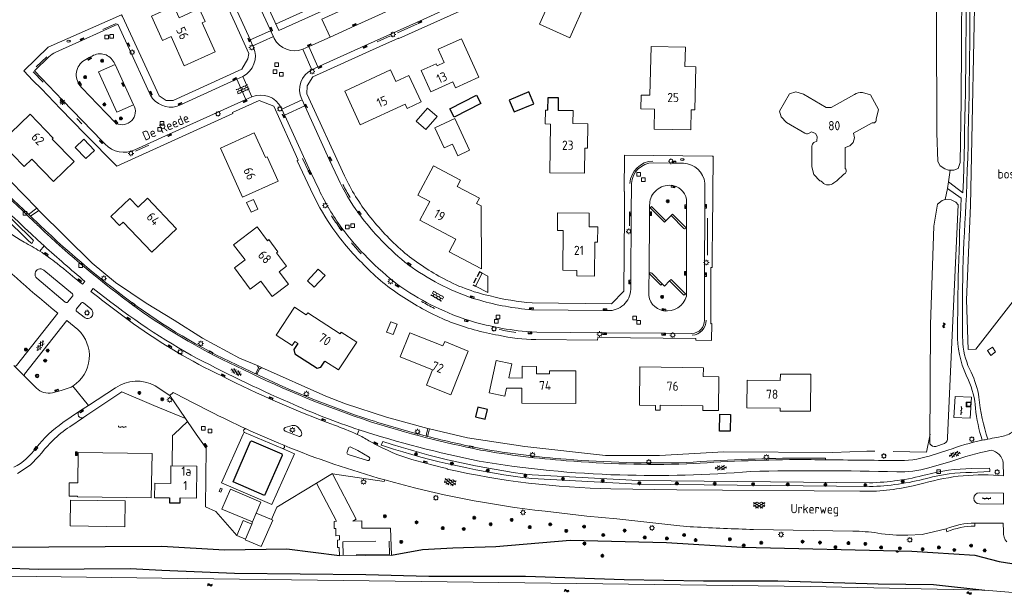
# Model space of a CAD drawing. Extents: x 168769 to 512904, y 516715 to 1559940.
# Tile 103 of 186: x 170050 to 170317, y 518956 to 519112. Entities that reach past the tile are written whole.
import ezdxf

# ---------------------------------------------------------------- set-up
doc = ezdxf.new("R2010")
doc.units = 0
doc.header["$MEASUREMENT"] = 0
doc.linetypes.add('LP', pattern=[14, 9, -5])
doc.linetypes.add('OVERBOUW', pattern=[2, 1.5, -0.5])
doc.layers.get('0').update_dxf_attribs({"linetype": 'CONTINUOUS'})
for name, color, linetype, lineweight in [('B01_HOOFDGEBOUW', 10, 'CONTINUOUS', 0), ('B02_bijgebouw', 12, 'CONTINUOUS', 0), ('B04_KUNSTWERK', 32, 'CONTINUOUS', 0), ('B16_LUIFEL', 6, 'OVERBOUW', 25), ('Q04_wegmarkering', 7, 'CONTINUOUS', 0), ('Q07_KADEMUUR', 7, 'CONTINUOUS', 0), ('Q21_LANTAARNPAAL', 7, 'CONTINUOUS', 18), ('Q23_kolk', 7, 'CONTINUOUS', 18), ('Q26_BOOM', 7, 'CONTINUOUS', 18), ('Q28_rioolput', 7, 'CONTINUOUS', 18), ('Q39_overig_puntvormig_object', 7, 'CONTINUOUS', 18), ('Q92_BRANDKRAAN', 7, 'CONTINUOUS', 0), ('Q96_STRAATKOLK', 7, 'CONTINUOUS', 0), ('Q97_TROTTOIRKOLK', 7, 'CONTINUOUS', 0), ('S01_symb_gesloten_verh', 7, 'CONTINUOUS', 0), ('S02_symb_open_verh', 7, 'CONTINUOUS', 13), ('T03_HEK', 34, 'CONTINUOUS', 0), ('T04_Haag', 72, 'CONTINUOUS', 0), ('T09_INSTEEKSLOOT', 72, 'CONTINUOUS', 0), ('T51_CULTUURSCHEIDING', 3, 'CONTINUOUS', 0), ('V00_kant_verharding', 252, 'CONTINUOUS', 0), ('V04_Kant_op_inrit', 254, 'CONTINUOUS', 13), ('V11_VERKEERSDREMPEL', 7, 'CONTINUOUS', 0)]:
    doc.layers.add(name, color=color, linetype=linetype, lineweight=lineweight)
for name, color, linetype in [('B11_dakrand_hoofdgebouw', 20, 'CONTINUOUS'), ('B14_dakrand_bijgebouw', 30, 'CONTINUOUS'), ('S04_Talud', 7, 'CONTINUOUS'), ('S05_Water', 132, 'CONTINUOUS'), ('T20_TALUD', 34, 'CONTINUOUS'), ('Z02_Huisnummer', 253, 'CONTINUOUS'), ('Z05_Cultuuraanduiding', 3, 'CONTINUOUS'), ('Z06_STRAATNAAM', 7, 'CONTINUOUS')]:
    doc.layers.add(name, color=color, linetype=linetype)
doc.styles.add('ISOCP', font='isocp.shx', dxfattribs={"height": 1.8})

# ---------------------------------------------------------------- blocks, each defined once
blk = doc.blocks.new('Q21')
at = {"color": 0}
for points in [[(-1.5, 0), (-1, 0)], [(-1.06, 1.06), (-0.71, 0.71)], [(0, 1.5), (0, 1)], [(1.06, 1.06), (0.71, 0.71)], [(1.5, 0), (1, 0)], [(-1.06, -1.06), (-0.71, -0.71)], [(0, -1.5), (0, -1)], [(1.06, -1.06), (0.71, -0.71)]]:
    blk.add_lwpolyline(points, dxfattribs=at)
blk.add_circle((0, 0), 1, dxfattribs=at)
blk = doc.blocks.new('Q26')
at = {"color": 0}
for p, q in [((-1, 0), (1, 0)), ((-0.7, 0.7), (0.7, -0.7)), ((0.7, 0.7), (-0.7, -0.7)), ((0, 1), (0, -1))]:
    blk.add_line(p, q, dxfattribs=at)
blk = doc.blocks.new('Q28')
at = {"color": 0}
blk.add_lwpolyline([(1, 1), (1, -1), (-1, -1), (-1, 1)], close=True, dxfattribs=at)
blk = doc.blocks.new('Q23')
at = {"color": 0}
blk.add_lwpolyline([(0.99, -0.5), (-0.99, -0.5), (-0.99, 0.5), (0.99, 0.5), (0.99, -0.5)], dxfattribs=at)
blk = doc.blocks.new('Q96')
for p, q in [((-1, 0.88), (1, 0.88)), ((-1, 0.75), (1, 0.75)), ((-1, 0.63), (1, 0.63)), ((-1, 0.5), (1, 0.5)), ((-1, 0.38), (1, 0.38)), ((-1, 0.25), (1, 0.25)), ((-1, 0.12), (1, 0.12))]:
    blk.add_line(p, q)
at = {"color": 0}
blk.add_lwpolyline([(1, 1), (1, 0), (-1, 0), (-1, 1), (1, 1)], dxfattribs=at)
blk = doc.blocks.new('Q39')
at = {"color": 0}
blk.add_lwpolyline([(-0.8, -0.6), (0.8, -0.6), (0, 1)], close=True, dxfattribs=at)
blk.add_circle((0, 0), 1, dxfattribs=at)
blk = doc.blocks.new('S026')
for p, q in [((0, 0), (4.4, 0)), ((0.2, 0.5), (0.2, 0)), ((1.2, 0), (1.2, -0.5)), ((2.2, 0.5), (2.2, 0)), ((3.2, 0), (3.2, -0.5)), ((4.2, 0.5), (4.2, 0))]:
    blk.add_line(p, q)
blk = doc.blocks.new('S016')
at = {"color": 0, "linetype": 'Continuous'}
for points in [[(0.01, -0.38), (2.65, 1.15)], [(2.65, -1.15), (0.01, 0.38)], [(5.07, -1.15), (1.09, 1.15)], [(1.09, -1.15), (5.07, 1.15)], [(6.16, -0.38), (3.51, 1.15)], [(3.51, -1.15), (6.16, 0.37)]]:
    blk.add_lwpolyline(points, dxfattribs=at)
blk = doc.blocks.new('S05')
at = {"color": 0}
for p, q in [((0.08, 0.3), (0.38, 0.59)), ((0.11, -0.19), (0.41, 0.09)), ((0.38, 0.59), (0.68, 0.71)), ((0.41, 0.09), (0.71, 0.21)), ((0.68, 0.71), (1.01, 0.62)), ((0.71, 0.21), (1.02, 0.12)), ((1.01, 0.62), (1.33, 0.37)), ((1.02, 0.12), (1.36, -0.12)), ((1.33, 0.37), (1.66, 0.13)), ((1.66, 0.13), (1.97, 0.04)), ((1.97, 0.04), (2.28, 0.16)), ((2.28, 0.16), (2.58, 0.44)), ((1.36, -0.12), (1.68, -0.37)), ((1.68, -0.37), (2, -0.46)), ((2, -0.46), (2.31, -0.33)), ((2.31, -0.33), (2.61, -0.05))]:
    blk.add_line(p, q, dxfattribs=at)
blk = doc.blocks.new('S024')
at = {"color": 0}
for p, q in [((0, 1.2), (6.7, 1.2)), ((0, 0), (6.7, 0)), ((0.2, 1.2), (0.2, 0)), ((1.25, 1.5), (1.25, 1.2)), ((1.25, 0), (1.25, -1.2)), ((2.3, 1.2), (2.3, 0)), ((3.35, 1.5), (3.35, 1.2)), ((3.35, 0), (3.35, -1.2)), ((4.4, 1.2), (4.4, 0)), ((5.45, 1.5), (5.45, 1.2)), ((5.45, 0), (5.45, -1.2)), ((6.5, 1.2), (6.5, 0)), ((0, -1.2), (6.7, -1.2)), ((0.2, -1.2), (0.2, -1.5)), ((2.3, -1.2), (2.3, -1.5)), ((4.4, -1.2), (4.4, -1.5)), ((6.5, -1.2), (6.5, -1.5))]:
    blk.add_line(p, q, dxfattribs=at)
blk = doc.blocks.new('S014')
at = {"color": 0}
for p, q in [((0, -0.75), (4.2, 1.67)), ((0, 0.65), (1.78, 1.67)), ((5.07, -1.52), (0, 1.4)), ((2.64, -1.52), (0, 0)), ((1.08, -1.52), (6.15, 1.4)), ((6.15, -0.75), (1.95, 1.67)), ((3.51, -1.52), (6.15, 0)), ((6.15, 0.65), (4.37, 1.67))]:
    blk.add_line(p, q, dxfattribs=at)
blk = doc.blocks.new('S04')
at = {"color": 0}
for p, q in [((0, 0.5), (0.5, 0.5)), ((0, 0.25), (1, 0.25)), ((0, 0), (0.5, 0)), ((0, -0.25), (1, -0.25)), ((0, -0.5), (0.5, -0.5))]:
    blk.add_line(p, q, dxfattribs=at)
blk = doc.blocks.new('Q97')
blk.add_hatch(color=256).paths.add_polyline_path([(-1, 1), (-1, 0), (1, 1)])
blk.add_line((1, 1), (-1, 0))
at = {"color": 0}
for points in [[(-1, 0), (-1, 1), (1, 1), (1, 0), (-1, 0)], [(0, 0.8), (0, 1)]]:
    blk.add_lwpolyline(points, dxfattribs=at)
blk = doc.blocks.new('Q92')
at = {"color": 0}
blk.add_ellipse((0, 0), major_axis=(-0.991, 0), ratio=0.499983, start_param=1.570796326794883, end_param=7.853981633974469, dxfattribs=at)

msp = doc.modelspace()

# ---------------------------------------------------------------- linework, layer by layer
at = {"layer": 'B01_HOOFDGEBOUW'}
for points in [[(170195.79, 519121.42), (170198.71, 519120.13), (170199.98, 519122.98), (170206.47, 519120.09), (170205.12, 519117.05), (170204.01, 519117.54), (170199.57, 519107.56), (170191.27, 519111.25), (170195.79, 519121.42)], [(170099.73, 519111.62), (170100.52, 519111.98), (170098.93, 519115.49), (170093.46, 519113.02), (170092.05, 519116.16), (170085.99, 519113.42), (170088.96, 519106.84), (170091.29, 519107.9), (170094.86, 519100), (170103.26, 519103.79), (170099.73, 519111.62)], [(170161.83, 519092.9), (170167.82, 519095.63), (170168.54, 519094.03), (170174.85, 519096.89), (170170.11, 519107.33), (170163.81, 519104.47), (170165.47, 519100.82), (170163.5, 519099.93), (170163.25, 519100.48), (170159.22, 519098.65), (170161.83, 519092.9)], [(170233.52, 519087.97), (170232.51, 519087.99), (170232.39, 519082.54), (170222.42, 519082.76), (170222.54, 519088.19), (170218.85, 519088.27), (170218.93, 519092), (170221.28, 519091.95), (170221.58, 519105.2), (170230.9, 519104.99), (170230.78, 519099.76), (170233.78, 519099.7), (170233.52, 519087.97)], [(170159.17, 519090.17), (170155.37, 519088.4), (170154.82, 519089.58), (170142.66, 519083.92), (170138.42, 519093.05), (170150.88, 519098.84), (170152.35, 519095.66), (170155.85, 519097.29), (170159.17, 519090.17)], [(170059.05, 519080.06), (170059.32, 519080.32), (170053.04, 519086.83), (170045.09, 519079.14), (170051.42, 519072.59), (170053.49, 519074.58), (170059.34, 519068.52), (170064.95, 519073.94), (170059.05, 519080.06)], [(170196.33, 519087.85), (170200.41, 519087.79), (170200.36, 519084.29), (170204.45, 519084.24), (170204.36, 519077.63), (170203.61, 519077.64), (170203.52, 519070.79), (170194.07, 519070.92), (170194.25, 519084.15), (170192.85, 519084.17), (170192.9, 519087.9), (170193.58, 519087.89)], [(170117.4, 519075.26), (170116.92, 519075.04), (170113.89, 519081.74), (170104.7, 519077.58), (170110.72, 519064.29), (170120.39, 519068.67), (170117.4, 519075.26)], [(170084.85, 519064.04), (170082.32, 519061.63), (170080.12, 519063.93), (170074.96, 519059.01), (170077.29, 519056.57), (170078.28, 519057.52), (170086.09, 519049.34), (170092.79, 519055.73), (170084.85, 519064.04)], [(170207.09, 519052.09), (170206.37, 519052.1), (170206.28, 519042.85), (170201.43, 519042.9), (170201.44, 519044.4), (170197.65, 519044.44), (170197.75, 519055.25), (170196.15, 519055.27), (170196.19, 519060.08), (170204.83, 519059.99), (170204.79, 519056.29), (170207.13, 519056.27), (170207.09, 519052.09)], [(170133.03, 519019.82), (170136.76, 519017.39), (170141.7, 519024.96), (170137.51, 519027.69), (170137.18, 519027.19), (170128.4, 519032.92), (170128, 519032.31), (170124.78, 519034.41), (170119.85, 519026.86), (170124.2, 519024.02), (170124.92, 519025.12), (170125.71, 519024.6)], [(170167.2, 519010.66), (170160.6, 519013.3), (170162.27, 519017.46), (170153.52, 519020.96), (170156.14, 519027.49), (170165.1, 519023.91), (170165.57, 519025.08), (170171.95, 519022.53), (170167.2, 519010.66)], [(170182.39, 519012.49), (170181.89, 519010.24), (170177.63, 519011.17), (170179.56, 519019.95), (170183.81, 519019.02), (170182.99, 519015.23)], [(170186.56, 519015.12), (170186.57, 519018.38), (170190.53, 519018.36), (170190.52, 519016.32), (170194.05, 519016.31), (170194.05, 519017.18), (170201.17, 519017.15), (170201.14, 519008.28), (170186.53, 519008.33), (170186.55, 519012.41)], [(170239.89, 519006.36), (170235.65, 519006.41), (170235.67, 519007.67), (170224.06, 519007.8), (170224.05, 519006.48), (170222.82, 519006.5), (170222.84, 519007.78), (170218.44, 519007.84), (170218.56, 519018.22), (170235.79, 519018.01), (170235.76, 519015.57), (170240, 519015.52), (170239.89, 519006.36)], [(170182.99, 519015.23), (170186.56, 519015.12)], [(170264.9, 519006.19), (170256.63, 519006.23), (170256.63, 519007.03), (170247.63, 519007.08), (170247.66, 519014.59), (170256.68, 519014.55), (170256.69, 519016.26), (170264.94, 519016.22), (170264.9, 519006.19)], [(170186.55, 519012.41), (170182.39, 519012.49)], [(170065.97, 518986.7), (170066.11, 518994.96), (170086.12, 518994.67), (170085.91, 518982.67), (170065.91, 518982.96), (170065.91, 518983.1)], [(170090.85, 518982.67), (170086.82, 518982.7), (170086.86, 518986.64), (170091.21, 518986.6), (170091.25, 518991.33), (170098.27, 518991.27), (170098.2, 518982.6), (170093.78, 518982.64)], [(170065.91, 518983.1), (170063.62, 518983.14), (170063.64, 518986.7), (170065.97, 518986.7)], [(170063.92, 518975.03), (170064.02, 518982.03), (170078.82, 518981.82), (170078.72, 518974.82), (170063.92, 518975.03)]]:
    msp.add_lwpolyline(points, dxfattribs=at)
msp.add_lwpolyline([(170276.82, 519092.17, -0.175604), (170278.96, 519092.71), (170281.16, 519092.05), (170283.38, 519088.09), (170282.66, 519085.5, -0.696613), (170281.59, 519084.52), (170276.57, 519081.72), (170276.86, 519080.4), (170276.49, 519079.16), (170275.56, 519078.21), (170274.26, 519077.79), (170274.25, 519072.04, -0.672609), (170273.92, 519070.58), (170272, 519068.72), (170271.2, 519068.19, -0.416715), (170268.09, 519068.33, 0.263265), (170267.4, 519068.75), (170265.76, 519070.41), (170265.22, 519072.55), (170265.26, 519078.19, -0.265829), (170265.81, 519079.13), (170266.55, 519079.55), (170266.7, 519080.75), (170266.19, 519081.58), (170265.11, 519082.04), (170264.3, 519081.63, -0.310025), (170263.3, 519081.68), (170258.37, 519084.54), (170256.87, 519086.12), (170256.45, 519087.63), (170259.16, 519092.37), (170260.88, 519092.86), (170262.98, 519092.23), (170269.15, 519088.64), (170270.49, 519088.63), (170276.82, 519092.17)], format="xyb", dxfattribs=at)
for points in [[(170161.52, 519063.15), (170158.83, 519058.1), (170168.58, 519052.91), (170166.75, 519049.47), (170175.53, 519044.86), (170175.44, 519061.97), (170174.24, 519062.6), (170174.98, 519064), (170168.98, 519067.2), (170169.87, 519068.88), (170162.52, 519072.79), (170158.3, 519064.86)], [(170123.16, 519040.67), (170118.77, 519037.36), (170115.65, 519041.48), (170112.79, 519039.34), (170108.49, 519045.1), (170111.37, 519047.26), (170108.28, 519051.37), (170114.66, 519056.21), (170117.43, 519052.48), (170117.84, 519052.77), (170120.26, 519049.5), (170119.91, 519049.21), (170122.63, 519045.56), (170120.64, 519044.04)]]:
    msp.add_lwpolyline(points, close=True, dxfattribs=at)
at = {"layer": 'B02_bijgebouw'}
for points in [[(170163.57, 519086.18), (170160.44, 519082.67), (170157.84, 519084.95), (170160.93, 519088.46), (170163.57, 519086.18)], [(170168.3, 519085.64), (170172.34, 519077.04), (170169.17, 519075.55), (170167.68, 519078.72), (170165.42, 519077.66), (170162.87, 519083.09), (170168.3, 519085.64)], [(170111.78, 519062.87), (170113.67, 519063.68), (170114.86, 519061.03), (170113, 519060.19), (170111.78, 519062.87)], [(170152.7, 519029.82), (170151.62, 519027.04), (170149.77, 519027.66), (170150.93, 519030.41), (170152.7, 519029.82)], [(170114.43, 518978.53), (170115.62, 518981.48), (170107.4, 518984.98), (170105.09, 518979.55), (170113.43, 518976.12)], [(170109.12, 518972.45), (170110.83, 518976.54), (170113.2, 518975.56)], [(170111.51, 518971.43), (170111.43, 518971.24), (170115.78, 518969.43), (170118.87, 518976.63), (170118.54, 518976.77)], [(170113.43, 518976.12), (170114.43, 518978.53)], [(170118.54, 518976.77), (170114.43, 518978.53)], [(170113.2, 518975.56), (170111.51, 518971.43)], [(170113.43, 518976.12), (170113.2, 518975.56)], [(170111.51, 518971.43), (170109.12, 518972.45)]]:
    msp.add_lwpolyline(points, dxfattribs=at)
msp.add_lwpolyline([(170177.27, 519042.88), (170175.76, 519043.66), (170173.9, 519040.13), (170177.24, 519038.39)], close=True, dxfattribs=at)
at = {"layer": 'B04_KUNSTWERK'}
msp.add_lwpolyline([(170315.13, 519022.27), (170314.24, 519023.56), (170312.92, 519022.63), (170313.81, 519021.34), (170315.13, 519022.27)], dxfattribs=at)
at = {"layer": 'B11_dakrand_hoofdgebouw', "flags": 128}
for points in [[(170193.58, 519087.89), (170193.63, 519091.39), (170196.39, 519091.38), (170196.33, 519087.85)], [(170125.71, 519024.6), (170124.64, 519022.98), (170124.88, 519021.81), (170130.94, 519017.87), (170131.9, 519018.17), (170133.03, 519019.82)]]:
    msp.add_lwpolyline(points, dxfattribs=at)
at = {"layer": 'B11_dakrand_hoofdgebouw'}
msp.add_lwpolyline([(170090.85, 518982.67), (170090.85, 518981.3), (170093.78, 518981.28), (170093.78, 518982.64)], dxfattribs=at)
at = {"layer": 'B14_dakrand_bijgebouw'}
for points in [[(170166.96, 519088.24), (170174.17, 519092.03), (170175.36, 519089.76), (170168.14, 519085.98), (170166.96, 519088.24)], [(170188.42, 519092.87), (170183.11, 519090.64), (170184.47, 519087.43), (170189.77, 519089.66), (170188.42, 519092.87)], [(170067.64, 519080.08), (170070.54, 519077.01), (170068.15, 519074.76), (170065.25, 519077.83), (170067.64, 519080.08)], [(170133.09, 519043.01), (170130.16, 519039.86), (170128.29, 519041.6), (170131.22, 519044.75), (170133.09, 519043.01)], [(170174.57, 519007.27), (170173.95, 519004.63), (170176.59, 519004.01), (170177.21, 519006.65), (170174.57, 519007.27)], [(170243.17, 519005.3), (170243.05, 519000.73), (170240.17, 519000.81), (170240.29, 519005.38), (170243.17, 519005.3)], [(170108.12, 518986.98), (170112.86, 518997.98), (170113.16, 518998.13), (170121.32, 518994.58), (170121.41, 518994.16), (170116.66, 518983.26), (170108.12, 518986.98)]]:
    msp.add_lwpolyline(points, dxfattribs=at)
at = {"layer": 'B16_LUIFEL'}
msp.add_lwpolyline([(170175.76, 519043.66), (170175.05, 519044.04), (170173.18, 519040.51), (170173.9, 519040.13)], dxfattribs=at)
at = {"layer": 'Q04_wegmarkering'}
for points in [[(170160.44, 519119.49), (170155.01, 519117.05), (170141.18, 519110.82), (170134.47, 519107.77)], [(170076.12, 519100.35), (170081.13, 519089.37)], [(170221.07, 519043.56), (170221.18, 519059.82)], [(170221.18, 519059.82), (170221.18, 519061.72)], [(170231.17, 519037.74), (170231.18, 519043.64), (170231.25, 519056.11)]]:
    msp.add_lwpolyline(points, dxfattribs=at)
at = {"layer": 'Q07_KADEMUUR'}
for points in [[(170088.75, 518960.88), (170000, 518962.05), (169923.1, 518962.84), (169910.02, 518962.76), (169884.72, 518963.14), (169868.1, 518963.2), (169756.38, 518961.71), (169729.95, 518961.12)], [(170088.75, 518960.88), (170264.82, 518958.57), (170312.18, 518957.61), (170319.76, 518956.99), (170332.57, 518957.02)]]:
    msp.add_lwpolyline(points, dxfattribs=at)
at = {"layer": 'T03_HEK', "linetype": 'LP'}
for points in [[(170302.34, 519068.5), (170302.75, 519071.59)], [(170301.42, 519063.66), (170302.06, 519066.69)], [(170297.33, 518999.99), (170296.33, 518995.07), (170280.21, 518995.34)], [(170137.89, 518970.77), (170150.51, 518970.91), (170150.57, 518967.25), (170137.98, 518967.19), (170137.89, 518970.77)]]:
    msp.add_lwpolyline(points, dxfattribs=at)
at = {"layer": 'T04_Haag'}
for points in [[(170054.81, 519061.29), (170033.62, 519083)], [(170114.93, 519018.54), (170109.88, 519020.55), (170099.82, 519026.03), (170092.16, 519030.95), (170084.51, 519035.52), (170076.24, 519041.09), (170069.9, 519046.39), (170055.39, 519060.69)], [(170161, 519001.51), (170149.81, 519004.61), (170138.62, 519008.16), (170133.26, 519010.31), (170115.88, 519018.09)], [(170241.37, 518995.14), (170223.84, 518994.2), (170209.18, 518994.14), (170187.34, 518996.65), (170171.79, 518998.99), (170161.47, 519001.4)]]:
    msp.add_lwpolyline(points, dxfattribs=at)
at = {"layer": 'T09_INSTEEKSLOOT'}
for points in [[(170303.76, 519071.61), (170302.35, 519071.59), (170301.34, 519071.98), (170300.09, 519072.77), (170299.4, 519073.98), (170299.18, 519081.75), (170298.92, 519173.28)], [(170305.28, 519173.78), (170305.58, 519170.18), (170306.06, 519136.82), (170305.77, 519090.35), (170305.5, 519073.68), (170304.98, 519072.07), (170303.76, 519071.61)], [(170301.42, 519063.66), (170300.62, 519063.42), (170299.35, 519062.4), (170298.32, 519056.46), (170297.49, 519029.7)], [(170304.92, 519062.19), (170304.33, 519062.98), (170303.08, 519063.55), (170301.42, 519063.66)]]:
    msp.add_lwpolyline(points, dxfattribs=at)
msp.add_lwpolyline([(170304.92, 519062.19), (170303.26, 519024.81), (170302.11, 518999.09, -0.284698), (170301.29, 518997.46), (170298.91, 518996.61, -0.273549), (170297.31, 518997.31), (170297.49, 519029.7)], format="xyb", dxfattribs=at)
at = {"layer": 'T20_TALUD'}
for points in [[(170151.13, 518967.09), (170159.51, 518968.62), (170167.79, 518969.1), (170179.43, 518969.44), (170199.64, 518971.21), (170225.75, 518970.51), (170246.36, 518969.28), (170292.34, 518968.19), (170309.49, 518967.1), (170316.13, 518965.36), (170319.49, 518964.83)], [(170088.76, 518969.42), (170042.65, 518969.21), (170020.15, 518969.57), (169992.89, 518968.85), (169962.94, 518969.26), (169880.5, 518969.58), (169864.2, 518970.02), (169812.7, 518970.43), (169768.54, 518969.93), (169737.2, 518968.79), (169729.72, 518968)], [(170137.03, 518966.92), (170122.72, 518968.7), (170105.83, 518968.49), (170088.76, 518969.42)], [(169729.89, 518962.99), (169767.29, 518963.52), (169817.87, 518964.77), (169884.48, 518965.67), (169937, 518965.09), (169975.52, 518964.91), (170035.4, 518963.99), (170055.24, 518963.3), (170080.14, 518963.51), (170088.75, 518963.03)], [(170088.75, 518963.03), (170108.49, 518962.19), (170144.2, 518961.85), (170161.24, 518961.44), (170187.54, 518961.4), (170214.32, 518960.5), (170235.82, 518960.16), (170256.05, 518960.18), (170283.23, 518959.34), (170298.26, 518959.11), (170312.18, 518957.61)]]:
    msp.add_lwpolyline(points, dxfattribs=at)
at = {"layer": 'T51_CULTUURSCHEIDING'}
for points in [[(170308.32, 519062.04), (170309.69, 519129.26), (170308.12, 519177.22), (170306.46, 519184.35), (170305.24, 519196.54), (170305.86, 519204.21), (170306.65, 519217.92), (170306.21, 519262.9), (170306.67, 519266.96)], [(170146.21, 519123.36), (170119.67, 519111.28)], [(170308.32, 519062.04), (170307.25, 519036.39), (170307.68, 519022.97), (170309.8, 519023.04), (170324.32, 519041.81)], [(170241.37, 518995.14), (170270.98, 518994.99), (170280.21, 518995.34)]]:
    msp.add_lwpolyline(points, dxfattribs=at)
msp.add_lwpolyline([(169936.92, 519171.51), (169937.54, 519172.26), (170002.78, 519104.21), (170026.73, 519079.26), (170053.96, 519052.55), (170053.51, 519051.72), (170052.72, 519052.36), (170026.01, 519078.56), (170002.06, 519103.52)], close=True, dxfattribs=at)
msp.add_lwpolyline([(170313.56, 518989.78), (170308.62, 518989.59, 0.066001), (170296.48, 518987.96, -0.057868), (170280.88, 518985.74), (170218.03, 518986.34), (170189.24, 518987.88, -0.047474), (170149.27, 518996.66), (170148.32, 518996.97), (170148.81, 518997.97, 0.048444), (170189.33, 518988.88), (170218.06, 518987.34), (170280.87, 518986.74, 0.057787), (170296.22, 518988.93, -0.065884), (170308.6, 518990.59), (170313.5, 518990.77), (170313.53, 518990.27), (170313.56, 518989.78)], format="xyb", close=True, dxfattribs=at)
at = {"layer": 'V00_kant_verharding'}
for points in [[(170168.13, 519131.07), (170145.72, 519120.96), (170120.5, 519109.57), (170113.93, 519123.91), (170096.8, 519161.35), (170082.89, 519191.75), (170079.8, 519198.59)], [(170069.82, 519196.12), (170091.17, 519149.46), (170091.22, 519149.48), (170100.09, 519130.1), (170102.32, 519125.22), (170102.57, 519124.68), (170102.64, 519124.71), (170108.57, 519111.73), (170112.42, 519103.3), (170112.11, 519101.85), (170110.49, 519099.02), (170091.89, 519090.54), (170089.92, 519090.54), (170088.04, 519091.79), (170078.06, 519113.34), (170077.85, 519113.8), (170057.93, 519105.02), (170051.3, 519098.63), (170053.8, 519095.96), (170056.1, 519093.67), (170056.15, 519093.7), (170061.31, 519088.32), (170067.89, 519081.46)], [(170119.28, 519107.4), (170119.06, 519107.89), (170118.29, 519109.5), (170118.17, 519109.78), (170110.98, 519125.51), (170102.82, 519143.34), (170095, 519160.49), (170087.15, 519177.64), (170079.79, 519193.73)], [(170074.28, 519191.22), (170081.45, 519175.55), (170089.13, 519158.78), (170097, 519141.52), (170105.31, 519123.37), (170112.76, 519107.1), (170112.8, 519107.02), (170113.51, 519105.37), (170113.67, 519105.04)], [(170167.63, 519122.76), (170166.71, 519122.32), (170160.44, 519119.49), (170158.19, 519124.4), (170132.23, 519112.65), (170134.47, 519107.77), (170128.95, 519105.3), (170128.69, 519105.18), (170127.05, 519104.46)], [(170138.39, 519070.08), (170128.15, 519092.36), (170128.28, 519094.51), (170129.8, 519096.99), (170147.94, 519105.21), (170153.07, 519107.51), (170153.13, 519107.37), (170183.64, 519121.1)], [(170129.54, 519098.91), (170131.15, 519099.66), (170131.59, 519099.86), (170143.83, 519105.4), (170158.73, 519112.1), (170169.89, 519117.11), (170180.99, 519122.12)], [(170085.69, 519092.03), (170085.54, 519092.39), (170079.47, 519105.53), (170076.85, 519111.23), (170067.25, 519106.93), (170060.03, 519103.71)], [(170058.1, 519102.37), (170054.21, 519098.63), (170061.86, 519090.64)], [(170069.87, 519102.62), (170069.05, 519102.18), (170068.11, 519101.67)], [(170081.13, 519089.37), (170076.58, 519087.42), (170071.59, 519098.3), (170076.12, 519100.35), (170075.81, 519100.89)], [(170110.75, 519097.07), (170109.13, 519096.34), (170108.71, 519096.14), (170093.85, 519089.38), (170092.91, 519088.97)], [(170067.13, 519093.9), (170071.3, 519089.57)], [(170113.25, 519091.52), (170111.61, 519090.82), (170111.25, 519090.65), (170090.78, 519081.39), (170081.46, 519077.16)], [(170073.39, 519078.69), (170072.59, 519079.54), (170061.86, 519090.64)], [(170071.3, 519089.57), (170076.16, 519084.5), (170076.37, 519084.32)], [(170125.83, 519074.33), (170119.17, 519089.01), (170115.2, 519090.58), (170107.95, 519087.29)], [(170131.46, 519066.26), (170129.18, 519071.14), (170122.14, 519086.5), (170122.08, 519086.58), (170121.33, 519088.2), (170121.15, 519088.57)], [(170136.63, 519069.4), (170134.25, 519074.56), (170127.67, 519088.88), (170127.57, 519089.09), (170126.87, 519090.72), (170126.77, 519090.95)], [(170108.07, 519087.02), (170076.54, 519072.72), (170067.89, 519081.46)], [(170107.95, 519087.29), (170108.07, 519087.02)], [(170189.29, 519035.61), (170210.84, 519035.37), (170214.19, 519038.77), (170214.35, 519059.69), (170214.4, 519065.88), (170214.31, 519065.88), (170214.42, 519075.69), (170238.19, 519075.45), (170238.49, 519075.45), (170238.26, 519055.1), (170238.2, 519049.46), (170238.15, 519045.21), (170237.83, 519045.21), (170237.8, 519029.95), (170238.07, 519029.97), (170238, 519025.42), (170233.79, 519025.46), (170233.78, 519025.95), (170207.13, 519026.24), (170207.09, 519025.52), (170190.35, 519025.64)], [(170125.83, 519074.33), (170125.55, 519074.2)], [(170129.87, 519064.91), (170125.55, 519074.2)], [(170222.16, 519073.63), (170227.85, 519073.56), (170230.42, 519073.54)], [(170216.07, 519039.27), (170216.07, 519041.28), (170216.23, 519059.77), (170216.28, 519068)], [(170236.23, 519068.09), (170236.17, 519061.85), (170236.12, 519043.27), (170236.07, 519030.91)], [(170221.22, 519063.01), (170221.18, 519061.72)], [(170221.31, 519061.4), (170221.73, 519061.81), (170225.63, 519057.92)], [(170231.2, 519055.92), (170231.25, 519056.11), (170231.24, 519061.69), (170231.25, 519062.9)], [(170052.59, 519059.62), (170054.81, 519061.29), (170055.39, 519060.69), (170053.09, 519059.14)], [(170221.31, 519061.4), (170225.27, 519057.54), (170225.63, 519057.92), (170227.01, 519059.3), (170230.48, 519055.8)], [(170227.01, 519059.3), (170227.39, 519059.71), (170231.2, 519055.92)], [(170056.82, 519051.08), (170055.66, 519049.62)], [(170221.07, 519043.56), (170221.04, 519043.35), (170220.99, 519040.74), (170221.01, 519038.5)], [(170224.58, 519040.81), (170224.21, 519040.41), (170221.07, 519043.56)], [(170231.04, 519037.93), (170230.91, 519038.06), (170227.01, 519041.95), (170226.62, 519041.57), (170225.23, 519040.16), (170224.58, 519040.81), (170221.79, 519043.64)], [(170230.91, 519038.06), (170230.52, 519037.65), (170226.62, 519041.57)], [(170175.08, 519036.3), (170172.96, 519036.91)], [(170189.11, 519033.75), (170209.06, 519033.52), (170209.83, 519033.51)], [(170232.7, 519027.25), (170225.05, 519027.37), (170209, 519027.48), (170190.59, 519027.69), (170188.77, 519027.7)], [(170048.62, 519018.57), (170051.58, 519015.61)], [(170115.88, 519018.09), (170114.93, 519018.54), (170114.77, 519018.22), (170115.07, 519018.05), (170114.31, 519016.54), (170114.67, 519016.37), (170115.39, 519017.86), (170115.69, 519017.72), (170115.88, 519018.09)], [(170068.83, 519007.74), (170064.62, 519013.03)], [(170068.42, 519005.1), (170077.91, 519011.47)], [(170077.91, 519011.47), (170086.65, 519007.72), (170095.21, 519004.17)], [(170090.92, 519010.46), (170095.21, 519004.17)], [(170308.38, 519007.37), (170308.4, 519008.63), (170307.14, 519008.64), (170307.12, 519007.39), (170308.38, 519007.37)], [(170061.87, 519003.08), (170066.47, 519006.18)], [(170066.47, 519006.18), (170068.83, 519007.74)], [(170068.42, 519005.1), (170067.55, 519004.49)], [(170095.77, 519003.37), (170092.12, 519000), (170091.7, 518999.62), (170091.57, 518991.33)], [(170095.21, 519004.17), (170095.77, 519003.37)], [(170109.12, 518972.45), (170103.46, 518978.95), (170100.67, 518980.21), (170100.82, 518996.14), (170098.12, 519000), (170095.77, 519003.37)], [(170121.54, 518996.06), (170124.84, 518994.62), (170118.67, 518980.87), (170104.95, 518986.72), (170110.87, 519000), (170111.11, 519000.54)], [(170111.22, 519000.44), (170121.54, 518996.06)], [(170141.83, 518999.91), (170142.36, 519001.13)], [(170161.47, 519001.4), (170161, 519001.51), (170160.67, 519000), (170160.55, 518999.43)], [(170160.87, 518999.35), (170161.06, 519000), (170161.47, 519001.4)], [(170297.05, 518993.97), (170302.17, 518995.61)], [(170302.96, 518992.55), (170297, 518990.8)], [(170231.2, 518991.85), (170231.2, 518991.86)], [(170317.24, 518988.66), (170317.22, 518992.15)], [(170130.75, 518986.68), (170135.07, 518989.28)], [(170135.07, 518989.28), (170135.13, 518989.17)], [(170149.29, 518987.56), (170149.13, 518987.09), (170135.13, 518989.17)], [(170135.13, 518989.17), (170141.52, 518976.89), (170140.64, 518976.36), (170143.1, 518976.44), (170143.11, 518974.45), (170150.85, 518974.47)], [(170130.75, 518986.68), (170119.96, 518980.15), (170118.54, 518976.77)], [(170136.22, 518976.32), (170130.75, 518986.68)], [(170210.68, 518985.11), (170228.58, 518984.88), (170278.23, 518984.47)], [(170292.74, 518985.97), (170295.64, 518986.63)], [(170310.72, 518984.02), (170317.23, 518983.96)], [(170317.25, 518980.96), (170317.23, 518983.96)], [(170229.43, 518975.06), (170212.26, 518976.95), (170204.12, 518977.65), (170192.82, 518979.04)], [(170317.25, 518980.96), (170310.73, 518981.02)], [(170136.02, 518974.33), (170135.52, 518974.36), (170135.53, 518976.29), (170136.22, 518976.32)], [(170136.03, 518972.39), (170136.02, 518974.33)], [(170150.85, 518974.47), (170151.13, 518967.09)], [(170276.35, 518973.6), (170249.42, 518974.09)], [(170301.69, 518974.22), (170295.21, 518972.72), (170291.31, 518972.54)], [(170301.92, 518973.46), (170301.69, 518974.22)], [(170317.22, 518975.81), (170309.51, 518975.79)], [(170309.51, 518975.79), (170309.51, 518975)], [(170317.26, 518973.5), (170317.22, 518975.81)], [(170137.03, 518966.92), (170136.88, 518969.23), (170136.51, 518969.21), (170136.47, 518971.19), (170137.01, 518971.23), (170137.01, 518972.4), (170136.03, 518972.39)], [(170151.13, 518967.09), (170137.03, 518966.92)]]:
    msp.add_lwpolyline(points, dxfattribs=at)
for points in [[(169936.76, 519179.74), (169937.34, 519179.14), (169937.97, 519178.34), (169957.23, 519158.55), (169968.21, 519146.98), (169968.53, 519146.64), (169977.17, 519137.53), (170003.81, 519109.7), (170020.31, 519092.5), (170020.98, 519091.8), (170031.6, 519080.68, 0.011056), (170052.54, 519059.66), (170053.02, 519059.2), (170055.67, 519056.71)], [(170306.28, 519173.86, -0.016102), (170306.26, 519065.51)], [(170307.28, 519173.95, -0.01622), (170307.24, 519064.77)], [(169922.87, 519165.41), (169934.33, 519157.26, -0.022846), (169935.83, 519156.1), (169939.68, 519152.19), (169957.84, 519134.05), (169984.17, 519107.09, 0.003814), (170038.85, 519051.9), (170038.92, 519051.94), (170040.95, 519049.97, 0.015936), (170060.56, 519032.77), (170049.36, 519018.61, -0.447854), (170048.62, 519018.57)], [(170127.05, 519104.46, -0.384135), (170119.28, 519107.4)], [(170113.67, 519105.04, -0.396729), (170110.75, 519097.07)], [(170060.03, 519103.71, 0.085622), (170058.1, 519102.37)], [(170075.81, 519100.89, 0.43378), (170069.87, 519102.62)], [(170068.11, 519101.67, 0.449916), (170066.3, 519094.97)], [(170126.77, 519090.95, -0.411876), (170129.54, 519098.91)], [(170066.3, 519094.97, 0.041665), (170067.13, 519093.9)], [(170092.91, 519088.97, -0.349085), (170085.69, 519092.03)], [(170121.15, 519088.57, 0.401983), (170113.25, 519091.52)], [(170076.37, 519084.32, 0.731743), (170081.13, 519089.37)], [(170029.21, 519078.13, 0.015806), (170056.82, 519051.08)], [(170052.26, 519059.37, -0.011056), (170031.31, 519080.4)], [(170081.46, 519077.16, -0.323675), (170073.39, 519078.69)], [(170216.28, 519068, -0.395432), (170222.16, 519073.63)], [(170230.42, 519073.54, -0.359616), (170236.23, 519068.09)], [(170055.66, 519049.62, 0.028311), (170051.41, 519052.05, -0.054451), (170043.52, 519057.82, -0.024519), (170028.48, 519072.15)], [(170144.99, 519059.31, -0.05592), (170138.39, 519070.08)], [(170142.22, 519059.84, -0.043321), (170136.63, 519069.4)], [(170227.61, 519067.42, 0.419894), (170221.22, 519063.01)], [(170231.25, 519062.9, 0.362915), (170227.61, 519067.42)], [(170311.52, 518998.3, -0.052402), (170309.67, 519006.99, 0.089588), (170307.77, 519014.6, -0.108621), (170304.79, 519025.94, -0.011588), (170305.78, 519064.05), (170302.06, 519066.69), (170302.34, 519068.5), (170306.26, 519065.51)], [(170135.23, 519055.79, -0.040247), (170129.87, 519064.91)], [(170137.61, 519055.93, -0.04388), (170131.46, 519066.26)], [(170307.24, 519064.77, 0.023235), (170306.23, 519024.56, 0.09591), (170308.47, 519016.75, -0.077088), (170310.6, 519009.97, 0.052041), (170312.99, 518998.6)], [(170052.75, 519058.91, -0.000251), (170052.26, 519059.37, -0.000251)], [(170155.74, 519045.89, -0.063804), (170142.22, 519059.84)], [(170154.17, 519049.65, -0.045051), (170144.99, 519059.31)], [(170221.18, 519061.72, 0.25824), (170221.31, 519061.4)], [(170055.37, 519056.41, -0.001347), (170052.75, 519058.91, -0.001347)], [(170160.55, 518999.43, -0.014291), (170145.55, 519003.74, -0.035882), (170111.02, 519017.88, -0.049035), (170082.06, 519034.64, -0.033719), (170055.67, 519056.71)], [(170175.31, 518995.65, -0.027117), (170145.44, 519003.34, -0.034725), (170110.88, 519017.5, -0.048397), (170081.8, 519034.33, -0.032588), (170055.37, 519056.41)], [(170144.27, 519045.31, -0.048399), (170135.23, 519055.79)], [(170152.84, 519040.54, -0.067359), (170137.61, 519055.93)], [(170230.48, 519055.8, 0.500569), (170231.2, 519055.92)], [(170056.82, 519051.08, 0.00841), (170067.88, 519041.45), (170067.21, 519040.65, 0.006708), (170060.33, 519046.28, 0.032058), (170055.66, 519049.62)], [(170164.69, 519042.52, -0.054098), (170154.17, 519049.65)], [(170172.96, 519036.91, -0.073616), (170155.74, 519045.89)], [(170155.21, 519036.58, -0.062703), (170144.27, 519045.31)], [(170221.79, 519043.64, 0.556433), (170221.07, 519043.56)], [(170171.52, 519031.03, -0.073919), (170152.84, 519040.54)], [(170177.87, 519037.5, -0.075061), (170164.69, 519042.52)], [(170141.83, 518999.91, 0.014041), (170135.65, 519002.38, -0.028931), (170105.06, 519015.78, -0.044967), (170081.13, 519029.92, -0.011375), (170069.52, 519038.71), (170070.18, 519039.54, 0.04299), (170096.77, 519021.41, 0.019744), (170123.42, 519008.51, 0.024114), (170142.36, 519001.13)], [(170209.83, 519033.51, 0.420195), (170216.07, 519039.27)], [(170221.01, 519038.5, 0.396238), (170225.01, 519033.48)], [(170231.19, 519037.45, 0.273091), (170231.04, 519037.93)], [(170167.18, 519030.37, -0.044758), (170155.21, 519036.58)], [(170175.08, 519036.3, 0.049849), (170189.11, 519033.75)], [(170177.87, 519037.5, 0.045777), (170189.29, 519035.61)], [(170225.01, 519033.48, 0.383865), (170231.19, 519037.45)], [(170064.62, 519013.03, 0.489946), (170066.01, 519028.34), (170062.95, 519030.83), (170051.54, 519016.27, 0.379242), (170051.58, 519015.61)], [(170180.19, 519026.79, -0.043566), (170167.18, 519030.37)], [(170188.77, 519027.7, -0.055134), (170171.52, 519031.03)], [(170236.07, 519030.91, -0.399149), (170232.7, 519027.25)], [(170190.35, 519025.64, -0.056626), (170180.19, 519026.79)], [(170312.99, 518998.6, -0.008854), (170315.47, 518999.03), (170317.17, 518999.41, 0.136621), (170320.16, 519000.97, -0.142616), (170327.41, 519005.54, 0.278063), (170328.51, 519007.24, -0.15725), (170331.53, 519016.18, 0.156941), (170333.52, 519021.88)], [(170051.58, 519015.61), (170054.72, 519012.47, 0.253407), (170059.08, 519011.22), (170061.47, 519011.81), (170063.39, 519012.42), (170064.2, 519012.75), (170064.62, 519013.03)], [(170068.83, 519007.74), (170076.22, 519012.56, -0.283568), (170086.95, 519013.08), (170090.92, 519010.46)], [(170090.92, 519010.46), (170091.89, 519011.3, 0.013641), (170111.67, 519001.37)], [(170067.55, 519004.49, -0.969591), (170066.47, 519006.18)], [(170061.87, 519003.08, 0.069101), (170054.68, 518996.26, -0.122078), (170048.63, 518991)], [(170049.62, 518989.25), (170053.02, 518991.55), (170055.43, 518994.02), (170056.17, 518994.92), (170056.96, 518995.9), (170059.19, 518998.26, -0.053027), (170063.78, 519001.96), (170067.55, 519004.49)], [(170111.67, 519001.37, 0.760944), (170111.11, 519000.54, 0.760944)], [(170111.11, 519000.54, 0.068795), (170111.22, 519000.44)], [(170111.67, 519001.37, 0.009708), (170121.87, 518996.96)], [(170142.36, 519001.13, 0.027623), (170174.91, 518992.64, 0.034483), (170213.1, 518988.88, 0.027486), (170248.61, 518989.81, -0.013756), (170288.28, 518989.71)], [(170210.68, 518985.11, -0.049704), (170166.25, 518990.46), (170166.26, 518990.59, -0.014999), (170155.27, 518993.51, -0.053443), (170145, 518998.19, 0.01961), (170141.83, 518999.91)], [(170160.87, 518999.35, -0.000305), (170160.55, 518999.43)], [(170175.4, 518996.06, -0.013637), (170160.87, 518999.35)], [(170302.17, 518995.61, -0.034272), (170311.52, 518998.3, -0.034272)], [(170311.52, 518998.3, -0.005294), (170312.99, 518998.6)], [(170121.54, 518996.06, 0.804851), (170121.87, 518996.96)], [(170121.87, 518996.96, 0.030305), (170149.29, 518987.56)], [(170268.99, 518993, 0.000358), (170261.05, 518993.07, 0.01394), (170231.2, 518991.86, -0.027238), (170198.56, 518992.76, -0.02473), (170175.31, 518995.65)], [(170268.99, 518993), (170268.99, 518993.4, 0.000358), (170261.05, 518993.47, 0.013938), (170231.18, 518992.26, -0.027232), (170198.59, 518993.15, -0.025747), (170175.4, 518996.06)], [(170313.9, 518995.57, 0.033207), (170302.96, 518992.55)], [(170317.22, 518992.15, 0.337186), (170313.9, 518995.57)], [(170288.11, 518992.79, 0.000861), (170268.99, 518993, 0.000861)], [(170288.11, 518992.79, 0.079487), (170297.05, 518993.97)], [(170297, 518990.8, -0.07835), (170288.28, 518989.71)], [(170149.29, 518987.56, 0.04145), (170192.82, 518979.04)], [(170295.64, 518986.63, -0.093454), (170317.24, 518988.66)], [(170278.23, 518984.47, 0.068511), (170292.74, 518985.97)], [(170310.73, 518981.02, -0.99767), (170310.72, 518984.02)], [(170233.15, 518974.78, -0.022867), (170229.43, 518975.06)], [(170249.42, 518974.09, -0.007988), (170233.15, 518974.78)], [(170283.14, 518973.09, 0.040806), (170276.35, 518973.6)], [(170309.51, 518975.79, 0.099963), (170301.69, 518974.22)], [(170309.51, 518975, 0.098323), (170301.92, 518973.46)], [(170291.31, 518972.54, -0.052086), (170283.14, 518973.09)], [(170318.21, 518970.71, -0.226775), (170317.26, 518973.5)]]:
    msp.add_lwpolyline(points, format="xyb", dxfattribs=at)
for points in [[(170064.53, 519037.38), (170063.28, 519035.88, -0.439495), (170062.57, 519035.8), (170054.86, 519042.3, -1.010387), (170056.73, 519044.48), (170064.53, 519038.08, -0.383739)], [(170067.67, 519031.73), (170065.67, 519033.29, -0.395934), (170065.58, 519033.99), (170066.86, 519035.52, -0.39393), (170067.55, 519035.6), (170069.51, 519033.97, -1.04269)], [(170122.24, 519000.81, -0.671715), (170122.27, 519001.74), (170124.2, 519002.29, -0.266741), (170125.64, 519001.92), (170126.37, 519001.13, -0.279018), (170126.66, 518999.64, -0.348533), (170126.05, 518999.33)], [(170139.37, 518994.45, -0.357275), (170139.05, 518995.06), (170139.44, 518996.17, -0.408324), (170140.05, 518996.45), (170141.97, 518995.5), (170145.04, 518993.73, -0.788189), (170144.62, 518992.79)]]:
    msp.add_lwpolyline(points, format="xyb", close=True, dxfattribs=at)
msp.add_lwpolyline([(170304.12, 519010.16), (170303.77, 519004.52), (170308.25, 519004.34), (170308.59, 519009.99)], close=True, dxfattribs=at)
msp.add_lwpolyline([(170304.12, 519010.16), (170303.77, 519004.52), (170308.25, 519004.34), (170308.59, 519009.99)], close=True, dxfattribs=at)
at = {"layer": 'V04_Kant_op_inrit'}
for points in [[(170072.79, 519109.86), (170076.41, 519111.49)], [(170152.74, 519108.91), (170158.21, 519111.37)], [(170147.25, 519106.45), (170150.9, 519108.09)], [(170054.7, 519099.7), (170057.56, 519102.44)], [(170056.56, 519095.55), (170053.87, 519098.31)], [(170065.67, 519085.65), (170067.09, 519084.19)], [(170081.65, 519076.75), (170085.29, 519078.41)], [(170126.99, 519074.81), (170128.66, 519071.18)], [(170215.76, 519059.54), (170215.75, 519056.53)], [(170236.88, 519048.53), (170236.92, 519058.61)]]:
    msp.add_lwpolyline(points, dxfattribs=at)
for points in [[(170222.1, 519074.12, 0.390206), (170215.84, 519068.02)], [(170137.96, 519067.73, 0.020098), (170139.88, 519064.24)], [(170134.86, 519059.2, 0.011098), (170137.11, 519055.87)], [(170140.24, 519051.92, 0.014075), (170142.89, 519048.95)], [(170159.26, 519035.97, 0.006465), (170162.81, 519034.1)], [(170232.79, 519026.81, 0.391941), (170236.52, 519030.9)], [(170180.4, 519028.37, 0.023568), (170184.86, 519027.58)]]:
    msp.add_lwpolyline(points, format="xyb", dxfattribs=at)
at = {"layer": 'V11_VERKEERSDREMPEL'}
for points in [[(170118.29, 519109.5), (170112.8, 519107.02)], [(170119.06, 519107.89), (170113.51, 519105.37)], [(170131.15, 519099.66), (170128.69, 519105.18)], [(170129.54, 519098.91), (170127.05, 519104.46)], [(170110.75, 519097.07), (170113.25, 519091.52)], [(170109.13, 519096.34), (170111.61, 519090.82)], [(170126.87, 519090.72), (170121.33, 519088.2)], [(170127.57, 519089.09), (170122.08, 519086.58)]]:
    msp.add_lwpolyline(points, dxfattribs=at)

# ---------------------------------------------------------------- block references
at = {"layer": 'Q21_LANTAARNPAAL', "xscale": 0.5, "yscale": 0.5}
for p in [(170151.53, 519108.45), (170113.19, 519104.93), (170080.74, 519103.63), (170129.6, 519098.43), (170061.81, 519090.1), (170120.82, 519088.27), (170104.04, 519086.94), (170080.4, 519076.2), (170227, 519074.04), (170133.15, 519062.03), (170215.55, 519055.02), (170236.58, 519046.56), (170073.01, 519042.26), (170150.88, 519041.43), (170068.47, 519032.92), (170178.95, 519028.57), (170207.63, 519027.13), (170227.47, 519026.86), (170099.34, 519024.54), (170093.78, 519022.34), (170128.03, 519010.93), (170090.9, 519009.28), (170124.23, 519001.08), (170158.19, 519000.63), (170308.67, 518998.57), (170189.41, 518994.32), (170220.98, 518992.39), (170252.91, 518993.71), (170284.8, 518994.03), (170315.55, 518989.67), (170143.56, 518987.01), (170163.17, 518982.69), (170186.82, 518978.71), (170221.86, 518974.5), (170256.88, 518972.69), (170291.82, 518971.25)]:
    msp.add_blockref('Q21', p, dxfattribs=at)
at = {"layer": 'Q23_kolk'}
for p, xscale, yscale, rotation in [((170081, 519035.21), 0.4999999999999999, 0.4999999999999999, 323.8193645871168), ((170102.1, 519022.11), 0.5, 0.5, 332.4279134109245), ((170054.58, 518996.05), 0.5, 0.5, 50.06902798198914), ((170172.75, 518996.46), 0.4999999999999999, 0.4999999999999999, 348.8785496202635), ((170104.76, 518984.73), 0.5, 0.5, 68.60669600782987)]:
    msp.add_blockref('Q23', p, dxfattribs=dict(at, xscale=xscale, yscale=yscale, rotation=rotation))
at = {"layer": 'Q26_BOOM', "xscale": 0.5, "yscale": 0.5}
for p in [(170072.57, 519101.34), (170067.95, 519096.91), (170073.18, 519089.48), (170077.68, 519085.69), (170226.13, 519063.21), (170224.59, 519037.23), (170051.89, 519022.92), (170057.79, 519022.65), (170057.11, 519019.92), (170082.68, 519011.16), (170088.88, 519009.43), (170157.79, 518994.55), (170167.53, 518991.99), (170177.26, 518990.07), (170187.47, 518988.68), (170197.68, 518987.8), (170208.48, 518987.26), (170218.43, 518986.64), (170228.59, 518986.58), (170238.89, 518986.47), (170289.91, 518987.09), (170249.29, 518986.36), (170258.69, 518986.33), (170268.93, 518986.23), (170279.76, 518986.14), (170149.33, 518977.67), (170157.92, 518976.02), (170173.6, 518977.25), (170183.76, 518976.68), (170165.06, 518974.45), (170170.75, 518974.21), (170178.06, 518975.49), (170188.67, 518974.72), (170194.23, 518975.47), (170198.55, 518973.69), (170203.41, 518974.85), (170214.42, 518973.78), (170153.78, 518970.7), (170208.62, 518972.57), (170219.88, 518971.92), (170225.89, 518971.64), (170230.55, 518972.58), (170233.7, 518971.2), (170242.98, 518971.42), (170251.51, 518970.46), (170262.71, 518970.78), (170267.45, 518970.53), (170203.51, 518970.24), (170246.75, 518969.77), (170271.63, 518969.26), (170275.18, 518970.38), (170279.76, 518970.17), (170284.05, 518969.21), (170289.15, 518968.97), (170295.32, 518968.72), (170299.73, 518969.2), (170303.92, 518968.52), (170308.46, 518969.69), (170312.16, 518968.39), (170208.37, 518966.95)]:
    msp.add_blockref('Q26', p, dxfattribs=at)
at = {"layer": 'Q28_rioolput', "xscale": 0.5, "yscale": 0.5}
for p in [(170073.79, 519107.78), (170075.14, 519107.97), (170119.98, 519100.24), (170119.54, 519098.38), (170121.24, 519097.64), (170088.15, 519082.74), (170088.81, 519084.37), (170218.25, 519070.47), (170219.49, 519069.06), (170051.65, 519059.92), (170139.18, 519056.19), (170140.61, 519056.58), (170066.73, 519045.75), (170179.55, 519030.61), (170180.08, 519031.73), (170217.18, 519031.52), (170218.19, 519030.3), (170100.05, 519001.57), (170101.88, 519000.83), (170299.64, 518989.8)]:
    msp.add_blockref('Q28', p, dxfattribs=at)
at = {"layer": 'Q28_rioolput', "xscale": 0.5, "yscale": 0.5, "zscale": 0.5, "rotation": 358.075006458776}
msp.add_blockref('Q28', (170307.84, 519008.03), dxfattribs=at)
at = {"layer": 'Q39_overig_puntvormig_object', "xscale": 0.5, "yscale": 0.5}
msp.add_blockref('Q39', (170054.93, 519015.79), dxfattribs=at)
at = {"layer": 'Q92_BRANDKRAAN', "xscale": 0.5, "yscale": 0.5}
for p in [(170063.47, 519106.67), (170230.07, 519074.5)]:
    msp.add_blockref('Q92', p, dxfattribs=at)
at = {"layer": 'Q96_STRAATKOLK'}
for p, xscale, yscale, rotation in [((170141.18, 519110.82), 0.5, 0.5, 24.25908445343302), ((170078.52, 519095), 0.5, 0.5, 114.8231403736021), ((170221.18, 519059.82), 0.4999999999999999, 0.4999999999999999, 269.598936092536), ((170231.18, 519043.64), 0.4999999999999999, 0.4999999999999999, 89.88540859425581), ((170065.83, 518994.64), 0.4999999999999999, 0.4999999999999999, 88.83701234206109), ((170100.39, 518996.75), 0.4999999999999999, 0.4999999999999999, 304.1558766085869)]:
    msp.add_blockref('Q96', p, dxfattribs=dict(at, xscale=xscale, yscale=yscale, rotation=rotation))
at = {"layer": 'Q97_TROTTOIRKOLK'}
for p, xscale, yscale, rotation in [((170118.17, 519109.78), 0.4999999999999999, 0.4999999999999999, 293.3340412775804), ((170158.73, 519112.1), 0.4999999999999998, 0.4999999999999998, 204.2068439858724), ((170067.25, 519106.93), 0.4999999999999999, 0.4999999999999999, 24.13112520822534), ((170112.76, 519107.1), 0.5000000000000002, 0.5000000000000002, 114.5910005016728), ((170079.47, 519105.53), 0.5, 0.5, 294.7711389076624), ((170128.95, 519105.3), 0.4999999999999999, 0.4999999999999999, 24.13112520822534), ((170143.83, 519105.4), 0.5000000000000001, 0.5000000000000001, 204.3870667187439), ((170069.05, 519102.18), 0.4999999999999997, 0.4999999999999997, 208.7430356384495), ((170131.59, 519099.86), 0.5, 0.5, 204.0265065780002), ((170108.71, 519096.14), 0.5, 0.5, 24.8992005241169), ((170066.3, 519094.97), 0.5, 0.5, 304.1512225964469), ((170085.54, 519092.39), 0.5, 0.5, 293.7704758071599), ((170061.86, 519090.64), 0.5, 0.5, 133.7035699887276), ((170093.85, 519089.38), 0.5, 0.5, 24.49132231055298), ((170111.25, 519090.65), 0.5, 0.5, 204.8472056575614), ((170127.67, 519088.88), 0.5, 0.5, 294.6430952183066), ((170122.14, 519086.5), 0.5000000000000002, 0.5000000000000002, 114.643095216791), ((170076.16, 519084.5), 0.5, 0.5, 313.7845717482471), ((170090.78, 519081.39), 0.4999999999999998, 0.4999999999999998, 204.3348742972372), ((170072.59, 519079.54), 0.5, 0.5, 133.2986453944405), ((170134.25, 519074.56), 0.5, 0.5, 294.7190938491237), ((170227.85, 519073.56), 0.5, 0.5, 359.3124836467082), ((170129.18, 519071.14), 0.5, 0.5, 114.9511516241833), ((170227.61, 519067.42), 0.4999999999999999, 0.4999999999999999, 168.7070383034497), ((170231.24, 519061.69), 0.4999999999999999, 0.4999999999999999, 90.05729576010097), ((170236.17, 519061.85), 0.4999999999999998, 0.4999999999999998, 269.4270613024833), ((170142.22, 519059.84), 0.5, 0.5, 310.7815671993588), ((170216.23, 519059.77), 0.5, 0.5, 89.4843519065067), ((170137.61, 519055.93), 0.5, 0.5, 130.4583817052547), ((170057.22, 519048.6), 0.5, 0.5, 325.6187798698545), ((170155.74, 519045.89), 0.5, 0.5, 323.5251369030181), ((170236.12, 519043.27), 0.5, 0.5, 269.8281131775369), ((170066.26, 519041.44), 0.5, 0.5, 319.9201684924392), ((170152.84, 519040.54), 0.5000000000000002, 0.5000000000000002, 148.535126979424), ((170216.07, 519041.28), 0.5000000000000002, 0.5000000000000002, 90), ((170172.96, 519036.91), 0.5, 0.5, 344.0861069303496), ((170189.11, 519033.75), 0.4999999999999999, 0.4999999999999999, 357.1038792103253), ((170209.06, 519033.52), 0.5, 0.5, 359.3691410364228), ((170225.01, 519033.48), 0.4999999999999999, 0.4999999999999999, 349.5830185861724), ((170079.57, 519031.06), 0.5, 0.5, 325.4167703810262), ((170171.52, 519031.03), 0.5, 0.5, 165.7693460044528), ((170188.77, 519027.7), 0.5, 0.5, 179.5989360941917), ((170209, 519027.48), 0.5, 0.5, 179.5989360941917), ((170225.05, 519027.37), 0.5, 0.5, 179.0833457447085), ((170090.82, 519023.49), 0.5, 0.5, 328.7605189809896), ((170105.3, 519015.66), 0.5, 0.5, 333.4964464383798), ((170060.32, 519011.53), 0.5, 0.5, 14.33318023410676), ((170118.31, 519009.46), 0.5, 0.5, 335.8731539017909), ((170066.86, 519006.44), 0.5000000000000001, 0.5000000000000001, 213.8593163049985), ((170132.57, 519003.55), 0.5, 0.5, 339.5392840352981), ((170146.72, 518997.21), 0.5, 0.5, 331.4963019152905), ((170160.22, 518992.11), 0.5, 0.5, 344.8916506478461)]:
    msp.add_blockref('Q97', p, dxfattribs=dict(at, xscale=xscale, yscale=yscale, rotation=rotation))
at = {"layer": 'S01_symb_gesloten_verh'}
for name, p, xscale, yscale, rotation in [('S016', (170054.97, 519022.68), 0.5, 0.5, 57.71871923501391), ('S016', (170110.32, 519016.09), 0.5, 0.5, 152.1067004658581), ('S016', (170302.54, 518994.07), 0.4999999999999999, 0.4999999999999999, 15.43701583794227), ('S016', (170238.98, 518990.77), 0.5, 0.5, 1.910106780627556), ('S014', (170165.54, 518987.19), 0.5, 0.5, 348.4544776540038)]:
    msp.add_blockref(name, p, dxfattribs=dict(at, xscale=xscale, yscale=yscale, rotation=rotation))
at = {"layer": 'S01_symb_gesloten_verh', "xscale": 0.5, "yscale": 0.5}
msp.add_blockref('S014', (170249.42, 518980.67), dxfattribs=at)
at = {"layer": 'S02_symb_open_verh'}
for name, p, xscale, yscale, rotation in [('S024', (170112.26, 519094.25), 0.5000000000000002, 0.5000000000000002, 203.9007877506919), ('S024', (170162.13, 519038.28), 0.5, 0.5, 329.9116474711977), ('S026', (170305.79, 519005.29), 0.4999999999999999, 0.4999999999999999, 87.09242093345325), ('S026', (170076.89, 519001.96), 0.5, 0.5, 357.9491224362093), ('S026', (170311.6, 518982.5), 0.5, 0.5, 359.5301851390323)]:
    msp.add_blockref(name, p, dxfattribs=dict(at, xscale=xscale, yscale=yscale, rotation=rotation))
at = {"layer": 'S04_Talud', "xscale": 0.5, "yscale": 0.5, "rotation": 268.5919948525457}
msp.add_blockref('S04', (170288.42, 518968.29), dxfattribs=at)
at = {"layer": 'S05_Water'}
for p, xscale, yscale, rotation in [((170300.98, 519030.21), 0.5, 0.5, 273.1533410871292), ((170102.47, 518959.08), 0.5000000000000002, 0.5000000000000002, 182.5409883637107), ((170199.31, 518957.52), 0.4999999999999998, 0.4999999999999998, 182.3112170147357), ((170308.58, 518956.83), 0.4999999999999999, 0.4999999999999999, 179.4270613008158)]:
    msp.add_blockref('S05', p, dxfattribs=dict(at, xscale=xscale, yscale=yscale, rotation=rotation))

# ---------------------------------------------------------------- texts
at = {"layer": 'Z02_Huisnummer', "style": 'ISOCP'}
for s, rotation, p in [('56', 294.1993, (170092.58, 519109.79)), ('13', 24.5189, (170164.09, 519095.09)), ('15', 22.2467, (170147.78, 519088.58)), ('62', 314.0762, (170053.14, 519080.42)), ('66', 294.2045, (170110.83, 519071.68)), ('64', 314.0803, (170084.41, 519058.75)), ('19', 329.6623, (170162.34, 519059.04)), ('68', 314.0803, (170114.66, 519048.36)), ('70', 327.2475, (170131.06, 519025.47)), ('72', 338.7815, (170161.75, 519017.54)), ('1a', 359.4754, (170094.06, 518988.67))]:
    msp.add_text(s, height=2.5, rotation=rotation, dxfattribs=at).set_placement(p)
for s, p in [('25', (170226, 519090.11)), ('80', (170269.7, 519082.46)), ('23', (170197.42, 519077.15)), ('21', (170200.66, 519048.61)), ('74', (170191.2, 519011.9)), ('76', (170225.86, 519011.74)), ('78', (170252.83, 519009.55)), ('1', (170094.59, 518984.77))]:
    msp.add_text(s, height=2.5, dxfattribs=at).set_placement(p)
at = {"layer": 'Z05_Cultuuraanduiding', "style": 'ISOCP'}
msp.add_text('bos', height=2.5, dxfattribs=at).set_placement((170315.63, 519069.36))
at = {"layer": 'Z06_STRAATNAAM', "style": 'ISOCP'}
for s, rotation, p in [('De Reede', 23.482, (170084.21, 519079.59)), ('Urkerweg', 359.4809, (170259.44, 518978.49))]:
    msp.add_text(s, height=2.5, rotation=rotation, dxfattribs=at).set_placement(p)

doc.saveas('drawing.dxf')
